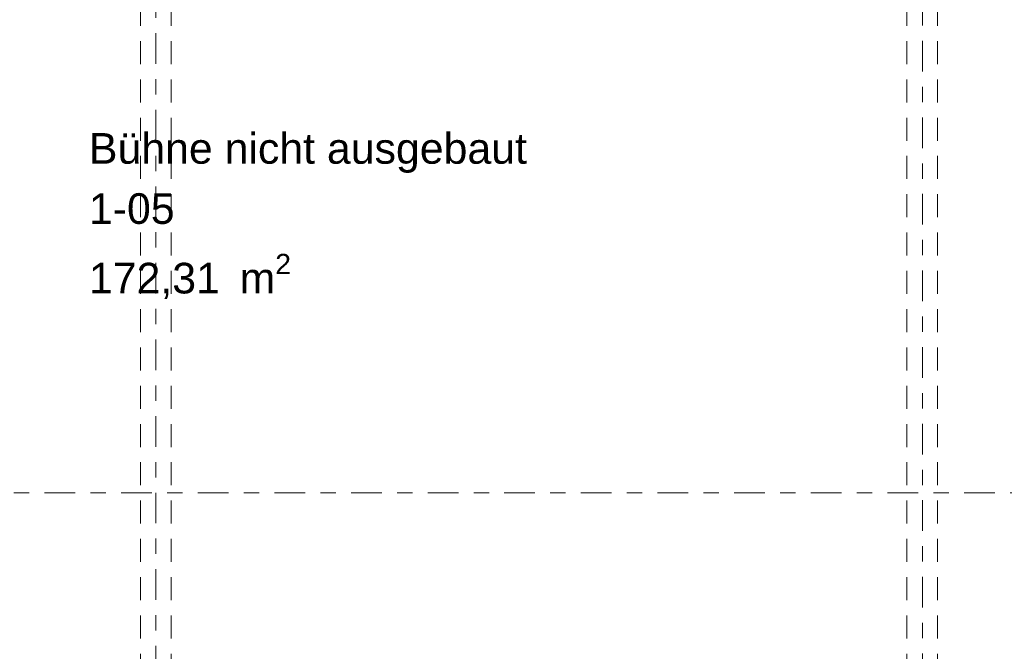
# Model space of a CAD drawing. Header units: metres. Extents: x -167 to 233, y -155 to 122.
# Tile 138 of 215: x 46.86 to 53.29, y 37.56 to 41.68. Entities that reach past the tile are written whole.
import ezdxf
from ezdxf.enums import TextEntityAlignment as Align

# ---------------------------------------------------------------- set-up
doc = ezdxf.new("R2010")
doc.units = ezdxf.units.M
doc.header["$MEASUREMENT"] = 0
doc.linetypes.add('Raster', pattern=[0.4, 0.2, -0.1, 0, -0.1])
doc.linetypes.add('Untersicht', pattern=[0.2, 0.15, -0.05])
for name, color, linetype in [('20 Träger', 7, 'Continuous'), ('80 Raum', 7, 'Continuous'), ('90 Achsraster', 7, 'Continuous')]:
    doc.layers.add(name, color=color, linetype=linetype)
doc.styles.add('ERSTELLTER_STIL_1', font='arial.ttf')
doc.styles.add('ERSTELLTER_STIL_2', font='arial.ttf')

# ---------------------------------------------------------------- blocks, each defined once
blk = doc.blocks.new('Bühne nicht ausgebaut_1-05_3_1', base_point=(47.8967, 40.7363))
at = {"layer": '80 Raum', "color": 7, "lineweight": 18, "insert": (47.3137, 40.1507), "char_height": 0.2, "attachment_point": 1, "style": 'ERSTELLTER_STIL_1'}
blk.add_mtext('\\A1;{\\pql;\\pt0,0.2;\\fArial|b0|i0|c0|p0;\\W1.000000;172,31\\fArial|b0|i0|c0|p0;\\W1.000000;\\A1{\\H.66x;\\S^  ;}\\fArial|b0|i0|c0|p0;\\W1.000000; m\\fArial|b0|i0|c0|p0;\\W1.000000;\\A1{\\H.66x;\\S2^  ;}}', dxfattribs=at)
at = {"layer": '80 Raum', "color": 7, "lineweight": 18, "style": 'ERSTELLTER_STIL_1'}
for tag, p in [('ROOM_NAME', (47.3137, 40.9393)), ('DUMMY_850', (50.1198, 40.985)), ('ROOM_NUMBER', (47.3137, 40.5464)), ('DUMMY_851', (47.8627, 40.5922)), ('DUMMY_852', (47.3137, 40.1993))]:
    blk.add_attdef(tag, text='', height=0.2, dxfattribs=at).set_placement(p, align=Align.TOP_LEFT)
blk = doc.blocks.new('Standard-Rastermarker_137')
at = {"layer": '90 Achsraster', "color": 14, "linetype": 'Raster', "lineweight": 18, "true_color": 0xa80000}
blk.add_line((1, 0), (24.7309, 0), dxfattribs=at)
at = {"layer": '90 Achsraster', "color": 14, "lineweight": 18, "true_color": 0xa80000, "style": 'ERSTELLTER_STIL_2'}
for tag, p in [('AC_MarkerText_1_0', (-0.5686, -0.0686)), ('AC_MarkerText_1_1', (25.8623, -0.0686))]:
    blk.add_attdef(tag, text='', height=0.3, rotation=90, dxfattribs=at).set_placement(p, align=Align.TOP_CENTER)
blk = doc.blocks.new('Standard-Rastermarker_139')
at = {"layer": '90 Achsraster', "color": 14, "linetype": 'Raster', "lineweight": 18, "true_color": 0xa80000}
blk.add_line((1, 0), (45.4427, 0), dxfattribs=at)
at = {"layer": '90 Achsraster', "color": 14, "lineweight": 18, "true_color": 0xa80000, "style": 'ERSTELLTER_STIL_2'}
for tag, p in [('AC_MarkerText_1_0', (-0.35, 0.15)), ('AC_MarkerText_1_1', (46.7927, 0.15))]:
    blk.add_attdef(tag, text='', height=0.3, dxfattribs=at).set_placement(p, align=Align.TOP_CENTER)
blk = doc.blocks.new('Standard-Rastermarker_138')
at = {"layer": '90 Achsraster', "color": 14, "linetype": 'Raster', "lineweight": 18, "true_color": 0xa80000}
blk.add_line((1, 0), (24.6809, 0), dxfattribs=at)
at = {"layer": '90 Achsraster', "color": 14, "lineweight": 18, "true_color": 0xa80000, "style": 'ERSTELLTER_STIL_2'}
for tag, p in [('AC_MarkerText_1_0', (-0.5686, -0.0686)), ('AC_MarkerText_1_1', (25.8123, -0.0686))]:
    blk.add_attdef(tag, text='', height=0.3, rotation=90, dxfattribs=at).set_placement(p, align=Align.TOP_CENTER)

msp = doc.modelspace()

# ---------------------------------------------------------------- linework, layer by layer
at = {"layer": '20 Träger', "color": 7, "linetype": 'Untersicht', "lineweight": 18}
for p, q in [((47.6511, 27.6397), (47.6511, 44.5397)), ((47.8511, 27.6397), (47.8511, 44.5397)), ((52.6511, 27.6397), (52.6511, 44.5397)), ((52.8511, 27.6397), (52.8511, 44.5397))]:
    msp.add_line(p, q, dxfattribs=at)

# ---------------------------------------------------------------- block references
at = {"layer": '80 Raum', "color": 7, "linetype": 'Continuous', "lineweight": 18}
msp.add_blockref('Bühne nicht ausgebaut_1-05_3_1', (47.8967, 40.7363), dxfattribs=at).add_auto_attribs({'ROOM_NAME': 'Bühne nicht ausgebaut', 'ROOM_NUMBER': '1-05'})
at = {"layer": '90 Achsraster', "color": 7, "linetype": 'Continuous', "lineweight": 18, "rotation": 270}
for name, p in [('Standard-Rastermarker_137', (47.7511, 47.5916)), ('Standard-Rastermarker_138', (52.7525, 47.5416))]:
    msp.add_blockref(name, p, dxfattribs=at)
at = {"layer": '90 Achsraster', "color": 7, "linetype": 'Continuous', "lineweight": 18}
msp.add_blockref('Standard-Rastermarker_139', (13.5244, 38.5897), dxfattribs=at)

doc.saveas('drawing.dxf')
